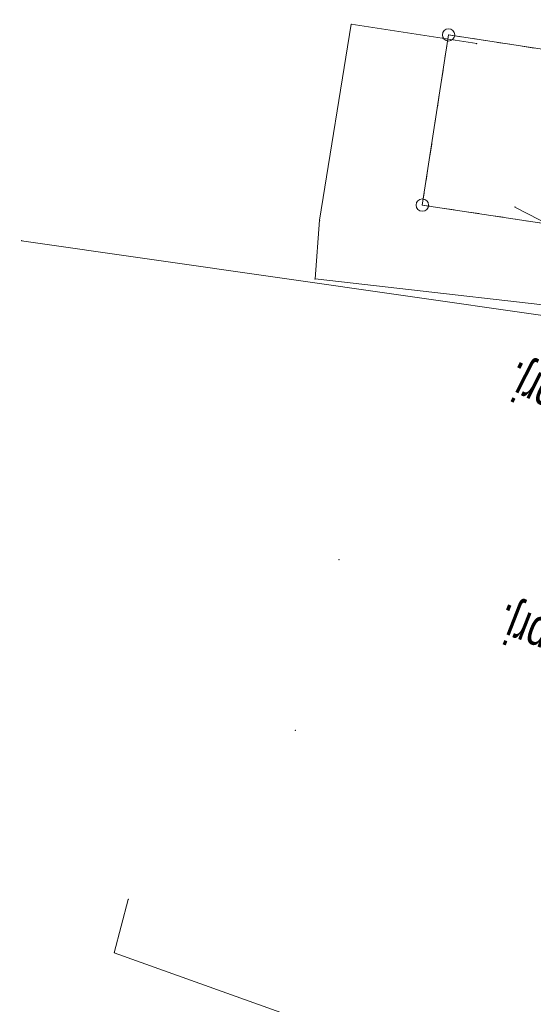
# Model space of a CAD drawing. Extents: x 6456700 to 6518119, y 5963420 to 5980059.
# Tile 33 of 256: x 6511633 to 6511653, y 5964046 to 5964086. Entities that reach past the tile are written whole.
import ezdxf

# ---------------------------------------------------------------- set-up
doc = ezdxf.new("R2010")
doc.units = 0
doc.header["$MEASUREMENT"] = 0
doc.linetypes.add('L_0_03', pattern=[1, 0.5, -0.5])
doc.layers.get('0').update_dxf_attribs({"color": 2, "linetype": 'CONTINUOUS', "lineweight": 5})
for name, color, linetype, lineweight in [('18mm Kreska ciągła', 7, 'CONTINUOUS', 18), ('202_punkt_graniczny', 7, 'CONTINUOUS', 18), ('218_kontur_uzytku_gruntowego', 96, 'L_0_03', 18), ('219_dzialka_ewidencyjna', 7, 'CONTINUOUS', 18), ('ogrodzenie_trwale', 7, 'CONTINUOUS', 18), ('przewod_elektroenergetyczny_podziemny', 7, 'CONTINUOUS', 18), ('przewod_wodociagowy', 7, 'CONTINUOUS', 18)]:
    doc.layers.add(name, color=color, linetype=linetype, lineweight=lineweight)
doc.layers.add('ZNAKI_PIONOWE', color=7, linetype='CONTINUOUS')
doc.styles.get("Standard").update_dxf_attribs({"font": 'txt', "width": 0.75})

# ---------------------------------------------------------------- blocks, each defined once
blk = doc.blocks.new('mdcp_nowa')
at = {"layer": '202_punkt_graniczny', "color": 7, "linetype": 'Continuous', "lineweight": 18}
for centre in [(6494381.13, 5980536.12), (6494380.07, 5980529.25)]:
    blk.add_circle(centre, 0.25, dxfattribs=at)
at = {"layer": '202_punkt_graniczny'}
for p in [(6494381.13, 5980536.12), (6494380.07, 5980529.25)]:
    blk.add_point(p, dxfattribs=at)
at = {"layer": '218_kontur_uzytku_gruntowego', "lineweight": 18, "flags": 128}
for points in [[(6494380.07, 5980529.25), (6494381.13, 5980536.12)], [(6494381.13, 5980536.12), (6494390.45, 5980534.69)], [(6494389.27, 5980527.86), (6494380.07, 5980529.25)]]:
    blk.add_lwpolyline(points, dxfattribs=at)
at = {"layer": '218_kontur_uzytku_gruntowego'}
for p in [(6494381.13, 5980536.12), (6494381.13, 5980536.12), (6494380.07, 5980529.25), (6494380.07, 5980529.25)]:
    blk.add_point(p, dxfattribs=at)
at = {"layer": '219_dzialka_ewidencyjna', "color": 3, "linetype": 'Continuous', "lineweight": 18, "flags": 128}
for points in [[(6494380.07, 5980529.25), (6494381.13, 5980536.12)], [(6494390.45, 5980534.69), (6494381.13, 5980536.12)], [(6494380.07, 5980529.25), (6494389.27, 5980527.86)]]:
    blk.add_lwpolyline(points, dxfattribs=at)
at = {"layer": '219_dzialka_ewidencyjna', "color": 3}
for p in [(6494381.13, 5980536.12), (6494381.13, 5980536.12), (6494380.07, 5980529.25), (6494380.07, 5980529.25)]:
    blk.add_point(p, dxfattribs=at)
at = {"layer": 'ogrodzenie_trwale'}
for p in [(6494376.7, 5980514.93), (6494374.94, 5980508.05)]:
    blk.add_point(p, dxfattribs=at)
at = {"layer": 'przewod_elektroenergetyczny_podziemny', "color": 1, "linetype": 'Continuous', "lineweight": 18, "flags": 128}
for points in [[(6494382.27, 5980535.77), (6494377.2, 5980536.55), (6494375.92, 5980528.64), (6494375.74, 5980526.27), (6494388.71, 5980524.79), (6494400.86, 5980522.84), (6494406.03, 5980518.42), (6494407.08, 5980517.13), (6494407.01, 5980516.12), (6494405.75, 5980514.43), (6494401.67, 5980508.82), (6494395.99, 5980500.15), (6494390.99, 5980491.39), (6494384.57, 5980479.51), (6494384.48, 5980478.4), (6494382.76, 5980473.26), (6494378.35, 5980458.67), (6494374.63, 5980446.16), (6494370.95, 5980434.41), (6494367.5, 5980422.96)], [(6494400.34, 5980522.58), (6494363.89, 5980527.81)]]:
    blk.add_lwpolyline(points, dxfattribs=at)
at = {"layer": 'przewod_elektroenergetyczny_podziemny'}
for p in [(6494377.2, 5980536.55), (6494382.27, 5980535.77), (6494375.92, 5980528.64), (6494363.89, 5980527.81), (6494375.74, 5980526.27)]:
    blk.add_point(p, dxfattribs=at)
at = {"layer": 'przewod_wodociagowy', "color": 5, "linetype": 'Continuous', "lineweight": 18, "flags": 128}
for points in [[(6494420.8, 5980506.39), (6494400.11, 5980520.74), (6494386.79, 5980527.63), (6494383.81, 5980529.17)], [(6494368.2, 5980501.22), (6494367.63, 5980499.07), (6494379.09, 5980494.96), (6494386.25, 5980491.62), (6494379.89, 5980477.62), (6494375.26, 5980465.79), (6494368.21, 5980447.82), (6494367.19, 5980445.21), (6494363.76, 5980445.51), (6494361.36, 5980446.45)]]:
    blk.add_lwpolyline(points, dxfattribs=at)
at = {"layer": 'przewod_wodociagowy'}
for p in [(6494383.81, 5980529.17), (6494368.2, 5980501.22), (6494367.63, 5980499.07)]:
    blk.add_point(p, dxfattribs=at)

msp = doc.modelspace()

# ---------------------------------------------------------------- block references
at = {"linetype": 'ByBlock'}
msp.add_blockref('mdcp_nowa', (17268.786, -16450.998), dxfattribs=at)

# ---------------------------------------------------------------- next in the draw order: hatches: boundary and pattern name
at = {"layer": '18mm Kreska ciągła'}
h = msp.add_hatch(dxfattribs=at)
h.set_pattern_fill('ANSI37', color=252, scale=4)
h.set_pattern_definition([(45, (6511584.6482, 5963836.2328), (-0.3535534, 0.3535534), []), (135, (6511584.6482, 5963836.2328), (-0.3535534, -0.3535534), [])])
h.paths.add_polyline_path([(6511584.648, 5963839.097), (6511587.535, 5963843.228, 0.069403), (6511591.8, 5963851.597), (6511600.266, 5963876.098, 0.012898), (6511608.043, 5963900.635), (6511625.076, 5963959.619, -0.015188), (6511629.749, 5963974.13), (6511647.149, 5964023.028, -0.031483), (6511654.631, 5964040.489), (6511666.152, 5964063.296, -0.087781), (6511671.583, 5964070.546), (6511672.656, 5964071.552, 0.15074), (6511676.748, 5964078.72), (6511683.845, 5964110.525), (6511685.647, 5964109.419), (6511687.266, 5964102.897), (6511681.628, 5964077.631, -0.15074), (6511676.075, 5964067.903), (6511675.001, 5964066.898, 0.087781), (6511670.614, 5964061.041), (6511659.094, 5964038.235, 0.031483), (6511651.86, 5964021.352), (6511634.459, 5963972.454, 0.015188), (6511629.88, 5963958.231), (6511612.847, 5963899.248, -0.012898), (6511604.992, 5963874.465), (6511596.526, 5963849.964, -0.069403), (6511591.634, 5963840.364), (6511588.747, 5963836.233)])

# ---------------------------------------------------------------- next in the draw order: texts
at = {"layer": 'ZNAKI_PIONOWE', "char_height": 1.5, "attachment_point": 1}
for s, insert, width, rotation in [('B-43 prj.', (6511657.06, 5964068.061), 10.82, 153.0492), ('T-3 prj.', (6511657.926, 5964060.858), 10.8158, 158.6458), ('A-30 prj.', (6511656.94, 5964058.715), 10.82, 158.6458)]:
    msp.add_mtext(s, dxfattribs=dict(at, insert=insert, width=width, rotation=rotation))

doc.saveas('drawing.dxf')
